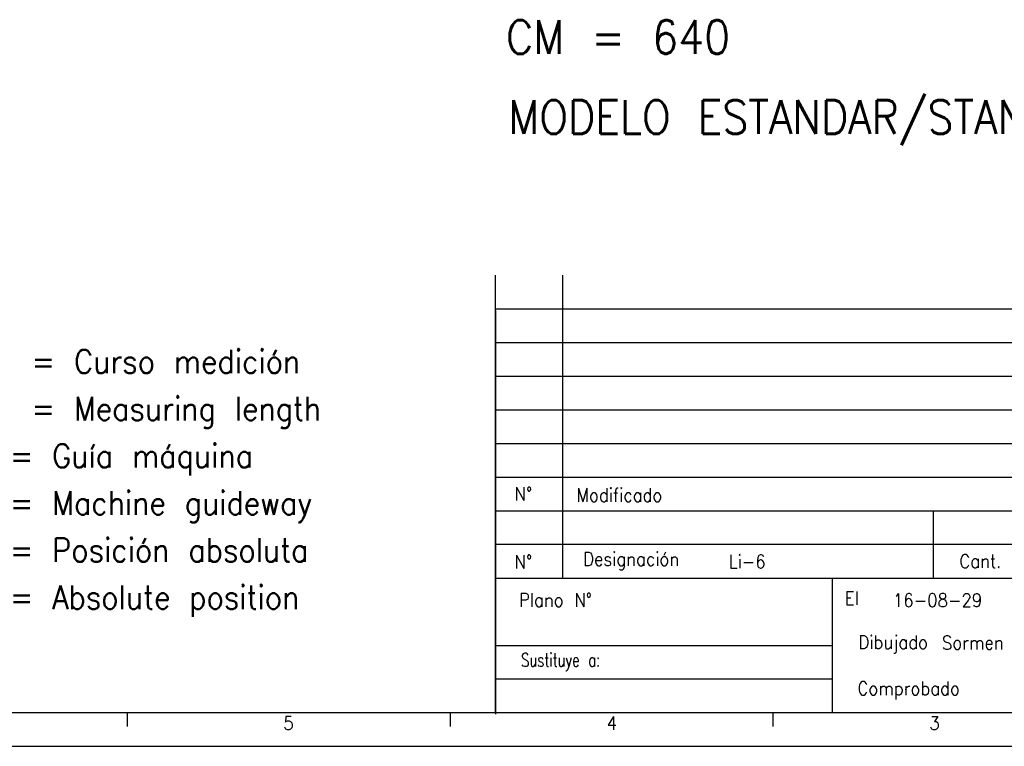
# Model space of a CAD drawing. Header units: millimetres. Extents: x -235 to 1816, y -109 to 485.
# Tile 16 of 51: x 344 to 490, y -109 to -1. Entities that reach past the tile are written whole.
import ezdxf

# ---------------------------------------------------------------- set-up
doc = ezdxf.new("R2010")
doc.units = ezdxf.units.MM
doc.layers.add('1', color=7, linetype='Continuous')
doc.styles.add('CONVERTER_11', font='txt.shx', dxfattribs={"width": 0.9})
doc.styles.add('CONVERTER_12', font='txt.shx', dxfattribs={"width": 0.72})

# ---------------------------------------------------------------- blocks, each defined once
blk = doc.blocks.new('A', base_point=(271.08, 214.12))
at = {"layer": '1', "color": 2, "insert": (337.018, -89.994), "char_height": 3.5, "attachment_point": 7, "line_spacing_factor": 1.20048, "style": 'CONVERTER_11'}
blk.add_mtext('CM = Curso medición\\PCM = Measuring length\\PG = Guía máquina\\PG = Machine guideway\\PP = Posición absoluta\\PP = Absolute position', dxfattribs=at)
blk = doc.blocks.new('Marco_a1', base_point=(184.81, 187.78))
at = {"layer": '1', "color": 7, "linetype": 'Continuous'}
for p, q in [((414.81, -104.22), (414.81, -39.22)), ((424.81, -84.22), (424.81, -39.22)), ((414.81, -74.22), (599.81, -74.22)), ((479.81, -74.22), (479.81, -84.22)), ((414.81, -84.22), (599.81, -84.22)), ((464.81, -84.22), (464.81, -94.22)), ((414.81, -94.22), (464.81, -94.22)), ((464.81, -94.22), (464.81, -99.22)), ((464.81, -99.22), (464.81, -104.22)), ((-215.19, -104.22), (599.81, -104.22))]:
    blk.add_line(p, q, dxfattribs=at)
at = {"layer": '1', "color": 2, "linetype": 'Continuous'}
for p, q in [((414.81, -44.22), (599.81, -44.22)), ((414.81, -49.22), (547.81, -49.22)), ((414.81, -54.22), (547.81, -54.22)), ((414.81, -59.22), (547.81, -59.22)), ((414.81, -64.22), (547.81, -64.22)), ((414.81, -69.22), (547.81, -69.22)), ((599.81, -79.22), (414.81, -79.22)), ((414.81, -99.22), (464.81, -99.22)), ((360.11, -104.27), (360.11, -106.27)), ((408.05, -104.27), (408.05, -106.27)), ((455.99, -104.27), (455.99, -106.27)), ((-235.19, -109.22), (604.81, -109.22))]:
    blk.add_line(p, q, dxfattribs=at)
at = {"layer": '1', "color": 6, "linetype": 'Continuous'}
blk.add_line((414.81, -44.46), (414.81, -104.46), dxfattribs=at)
at = {"layer": '1', "color": 2, "style": 'CONVERTER_11', "width": 0.9}
blk.add_text('El', height=2, dxfattribs=at).set_placement((466.67, -88.22))
at = {"layer": '1', "color": 2, "char_height": 2}
for s, insert, attachment_point, line_spacing_factor, style in [('N°', (418.94, -71.72), 5, 1.320528, 'CONVERTER_11'), ('Modificado', (426.84, -71.89), 4, 1.320528, 'CONVERTER_11'), ('Designación', (427.81, -81.72), 4, 1.320528, 'CONVERTER_11'), ('N°', (418.94, -81.8), 5, 1.320528, 'CONVERTER_11'), ('Cant.', (486.81, -81.72), 5, 1.320528, 'CONVERTER_11'), ('Plano N°', (429.15, -87.48), 6, 1.320528, 'CONVERTER_11'), ('Dibujado', (479.03, -94.09), 6, 1.320528, 'CONVERTER_11'), ('Sustituye a:', (430.37, -96.72), 6, 1.320528, 'CONVERTER_12'), ('Comprobado', (483.76, -100.94), 6, 1.320528, 'CONVERTER_11'), ('5', (383.3, -105.77), 4, 1.20048, 'CONVERTER_11'), ('4', (431.31, -105.77), 4, 1.20048, 'CONVERTER_11'), ('3', (479.24, -105.77), 4, 1.20048, 'CONVERTER_11')]:
    blk.add_mtext(s, dxfattribs=dict(at, insert=insert, attachment_point=attachment_point, line_spacing_factor=line_spacing_factor, style=style))
blk = doc.blocks.new('Top', base_point=(184.81, 187.78))
blk.add_blockref('Marco_a1', (184.81, 187.78))
blk = doc.blocks.new('_dummy_frame__64', base_point=(-235.19, -174.57))
blk.add_blockref('Top', (184.81, 187.78))
blk = doc.blocks.new('_dummy_frame__65', base_point=(-346.5, -309.51))
at = {"layer": '1'}
blk.add_blockref('_dummy_frame__64', (-235.19, -174.57), dxfattribs=at)
at = {"layer": '1', "color": 2, "style": 'CONVERTER_11', "width": 0.9}
for s, height, p in [('CM = 640', 5, (416.36, -6.36)), ('MODELO ESTANDAR/STANDARD MODEL', 5, (416.7, -18.24)), ('Li-6', 2, (449.46, -82.77)), ('16-08-29', 2, (473.82, -88.52)), ('Sormen', 2, (481.1, -94.82))]:
    blk.add_text(s, height=height, dxfattribs=at).set_placement(p)

msp = doc.modelspace()

# ---------------------------------------------------------------- block references
msp.add_blockref('A', (271.08, 214.12))
at = {"layer": '1'}
msp.add_blockref('_dummy_frame__65', (-346.5, -309.51), dxfattribs=at)

doc.saveas('drawing.dxf')
